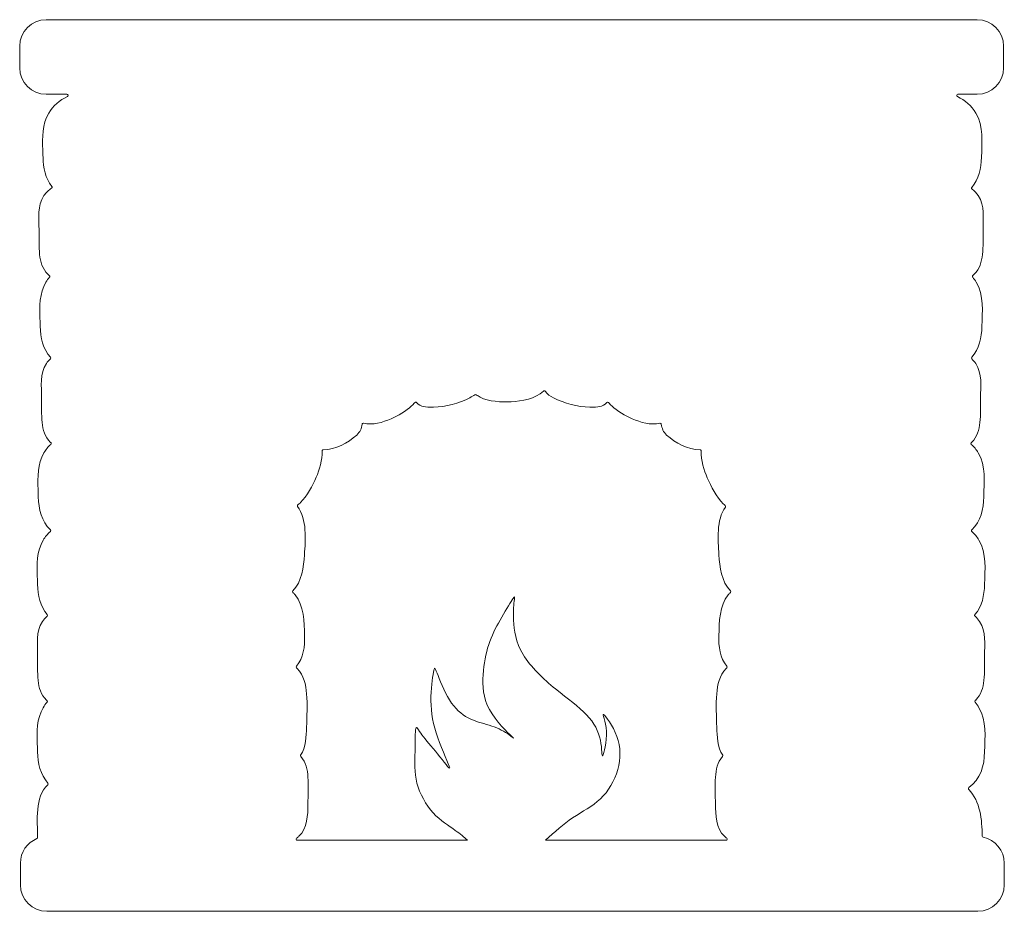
# Model space of a CAD drawing. Header units: millimetres. Extents: x -1146 to 1019, y -763 to 979.
# Tile 109 of 143: x 747 to 829, y 578 to 652. Entities that reach past the tile are written whole.
import ezdxf

# ---------------------------------------------------------------- set-up
doc = ezdxf.new("R2010")
doc.units = ezdxf.units.MM
doc.header["$MEASUREMENT"] = 0
doc.layers.add('Layer 1', color=7, linetype='Continuous')

msp = doc.modelspace()

# ---------------------------------------------------------------- linework, layer by layer
at = {"layer": 'Layer 1', "color": 250, "lineweight": 18}
for points, knots in [([(751.0912, 645.6871), (750.4557, 645.4014), (749.8908, 644.9165), (749.5405, 644.3168), (749.5405, 644.3168), (749.001, 643.3927), (749.0142, 642.2993), (749.0513, 641.265), (749.0513, 641.265), (749.0584, 641.0631), (749.0668, 640.8611), (749.0711, 640.6592), (749.0711, 640.6592), (749.0901, 639.7882), (749.2687, 638.9109), (749.7998, 638.2317), (749.7998, 638.2317), (749.8178, 638.2086), (749.8244, 638.1819), (749.8196, 638.1532), (749.8196, 638.1532), (749.8145, 638.1242), (749.7993, 638.1014), (749.7744, 638.0856), (749.7744, 638.0856), (749.5285, 637.9299), (749.3162, 637.7275), (749.1478, 637.4742), (749.1478, 637.4742), (748.5816, 636.6241), (748.7439, 635.5822), (748.7414, 634.6233), (748.7414, 634.6233), (748.7396, 633.9459), (748.7198, 633.2616), (748.7904, 632.587), (748.7904, 632.587), (748.8544, 631.9764), (749.0142, 631.3935), (749.4704, 630.9543), (749.4704, 630.9543), (749.5088, 630.9175), (749.5484, 630.8824), (749.5893, 630.8491), (749.5893, 630.8491), (749.6109, 630.8316), (749.6231, 630.8085), (749.6259, 630.7808), (749.6259, 630.7808), (749.6284, 630.7529), (749.6206, 630.7282), (749.6023, 630.7069), (749.6023, 630.7069), (749.4918, 630.5771), (749.393, 630.4372), (749.3059, 630.2883), (749.3059, 630.2883), (748.7664, 629.364), (748.7796, 628.2708), (748.8167, 627.2362), (748.8167, 627.2362), (748.8238, 627.0343), (748.8322, 626.8323), (748.8365, 626.6304), (748.8365, 626.6304), (748.8571, 625.6906), (749.0633, 624.7508), (749.6869, 624.0574), (749.6869, 624.0574), (749.7235, 624.0168), (749.7204, 623.954), (749.6803, 623.9169), (749.6803, 623.9169), (749.5576, 623.8044), (749.4487, 623.6771), (749.3542, 623.5354), (749.3542, 623.5354), (748.788, 622.6853), (748.9503, 621.6434), (748.9478, 620.6845), (748.9478, 620.6845), (748.946, 620.0071), (748.9262, 619.3228), (748.9968, 618.6482), (748.9968, 618.6482), (749.0608, 618.0376), (749.2206, 617.4547), (749.6768, 617.0155), (749.6768, 617.0155), (749.6895, 617.0033), (749.7027, 616.9911), (749.7157, 616.9792), (749.7157, 616.9792), (749.7373, 616.9594), (749.7487, 616.9342), (749.7485, 616.9048), (749.7485, 616.9048), (749.7485, 616.8756), (749.7371, 616.8502), (749.7152, 616.8306), (749.7152, 616.8306), (749.4927, 616.6317), (749.3027, 616.3993), (749.148, 616.1344), (749.148, 616.1344), (748.6085, 615.2103), (748.6217, 614.1169), (748.6588, 613.0826), (748.6588, 613.0826), (748.6659, 612.8807), (748.6743, 612.6787), (748.6786, 612.4768), (748.6786, 612.4768), (748.701, 611.4588), (748.9415, 610.4491), (749.6809, 609.7478), (749.6809, 609.7478), (749.702, 609.7277), (749.7126, 609.7023), (749.7121, 609.6731), (749.7121, 609.6731), (749.7116, 609.6439), (749.6999, 609.619), (749.6778, 609.5999), (749.6778, 609.5999), (749.4436, 609.3957), (749.2442, 609.1551), (749.0834, 608.8798), (749.0834, 608.8798), (748.5439, 607.9555), (748.5571, 606.8623), (748.5942, 605.8277), (748.5942, 605.8277), (748.6013, 605.6258), (748.6097, 605.4238), (748.614, 605.2219), (748.614, 605.2219), (748.6341, 604.31), (748.8289, 603.3936), (749.4161, 602.7043), (749.4161, 602.7043), (749.4519, 602.6624), (749.4468, 602.5994), (749.4049, 602.5636), (749.4049, 602.5636), (749.2606, 602.4402), (749.1334, 602.2972), (749.0254, 602.1346), (749.0254, 602.1346), (748.4592, 601.2845), (748.6215, 600.2426), (748.619, 599.2837), (748.619, 599.2837), (748.6172, 598.6063), (748.5974, 597.922), (748.668, 597.2474), (748.668, 597.2474), (748.732, 596.6368), (748.8918, 596.0539), (749.348, 595.6147), (749.348, 595.6147), (749.3643, 595.5992), (749.3805, 595.5837), (749.3973, 595.569), (749.3973, 595.569), (749.4379, 595.5324), (749.442, 595.4697), (749.4059, 595.4285), (749.4059, 595.4285), (749.285, 595.2903), (749.1773, 595.1402), (749.0833, 594.9797), (749.0833, 594.9797), (748.5438, 594.0556), (748.557, 592.9622), (748.5941, 591.9279), (748.5941, 591.9279), (748.6012, 591.726), (748.6096, 591.524), (748.6139, 591.3221), (748.6139, 591.3221), (748.6347, 590.3729), (748.8453, 589.4247), (749.4818, 588.7298), (749.4818, 588.7298), (749.5189, 588.6894), (749.5163, 588.6267), (749.4765, 588.5891), (749.4765, 588.5891), (748.3678, 587.5518), (748.6167, 585.5952), (748.619, 584.2043), (748.619, 584.2043), (748.619, 584.1629), (748.5954, 584.1276), (748.557, 584.1116), (748.557, 584.1116), (747.7566, 583.7822), (747.1907, 582.9932), (747.1907, 582.076), (747.1907, 582.076), (747.1907, 582.076), (747.1907, 580.2817), (747.1907, 580.2817), (747.1907, 580.2817), (747.1907, 579.0701), (748.1793, 578.0818), (749.3906, 578.0818), (749.3906, 578.0818), (749.3906, 578.0818), (826.6069, 578.0818), (826.6069, 578.0818), (826.6069, 578.0818), (827.818, 578.0818), (828.8068, 579.0709), (828.8068, 580.2817), (828.8068, 580.2817), (828.8068, 580.2817), (828.8068, 582.076), (828.8068, 582.076), (828.8068, 582.076), (828.8068, 583.1364), (828.0496, 584.026), (827.0481, 584.2312), (827.0481, 584.2312), (827.0011, 584.2409), (826.9681, 584.281), (826.9681, 584.329), (826.9681, 584.329), (826.9666, 585.6899), (826.816, 587.2025), (825.8566, 588.1944), (825.8566, 588.1944), (825.8358, 588.216), (825.8261, 588.2429), (825.8289, 588.2729), (825.8289, 588.2729), (825.8317, 588.3029), (825.8459, 588.3275), (825.8703, 588.345), (825.8703, 588.345), (826.8464, 589.042), (827.1479, 590.1763), (827.1728, 591.3214), (827.1728, 591.3214), (827.1997, 592.5477), (827.3516, 593.8693), (826.7034, 594.9793), (826.7034, 594.9793), (826.6097, 595.1401), (826.502, 595.2899), (826.3808, 595.4281), (826.3808, 595.4281), (826.3447, 595.4692), (826.3485, 595.532), (826.3894, 595.5686), (826.3894, 595.5686), (826.4059, 595.5833), (826.4224, 595.5988), (826.4387, 595.6143), (826.4387, 595.6143), (826.8949, 596.0535), (827.0546, 596.6364), (827.1187, 597.247), (827.1187, 597.247), (827.1893, 597.9219), (827.1698, 598.6059), (827.1677, 599.2833), (827.1677, 599.2833), (827.1652, 600.2421), (827.3275, 601.2841), (826.7613, 602.1342), (826.7613, 602.1342), (826.6531, 602.2965), (826.5261, 602.4395), (826.3818, 602.5632), (826.3818, 602.5632), (826.3399, 602.599), (826.3351, 602.6623), (826.3706, 602.7039), (826.3706, 602.7039), (826.9578, 603.3933), (827.1527, 604.3097), (827.1727, 605.2215), (827.1727, 605.2215), (827.1996, 606.4478), (827.3515, 607.7694), (826.7033, 608.8794), (826.7033, 608.8794), (826.5425, 609.1547), (826.3431, 609.395), (826.1089, 609.5995), (826.1089, 609.5995), (826.0868, 609.6188), (826.0754, 609.6437), (826.0746, 609.6727), (826.0746, 609.6727), (826.0741, 609.7019), (826.0845, 609.7273), (826.1058, 609.7474), (826.1058, 609.7474), (826.8452, 610.4487), (827.086, 611.4583), (827.1081, 612.4764), (827.1081, 612.4764), (827.135, 613.7027), (827.2869, 615.0243), (826.6387, 616.1343), (826.6387, 616.1343), (826.484, 616.3992), (826.294, 616.6314), (826.0715, 616.8305), (826.0715, 616.8305), (826.0497, 616.8501), (826.0382, 616.8752), (826.0382, 616.9047), (826.0382, 616.9047), (826.0379, 616.9339), (826.0491, 616.9593), (826.071, 616.9791), (826.071, 616.9791), (826.084, 616.991), (826.0969, 617.0032), (826.1099, 617.0154), (826.1099, 617.0154), (826.5661, 617.4546), (826.7258, 618.0375), (826.7899, 618.6481), (826.7899, 618.6481), (826.8605, 619.323), (826.841, 620.007), (826.8389, 620.6844), (826.8389, 620.6844), (826.8364, 621.6432), (826.9987, 622.6852), (826.4325, 623.5353), (826.4325, 623.5353), (826.338, 623.677), (826.229, 623.8043), (826.1064, 623.9168), (826.1064, 623.9168), (826.066, 623.9539), (826.0632, 624.0166), (826.0998, 624.0573), (826.0998, 624.0573), (826.7234, 624.7507), (826.9296, 625.6908), (826.9502, 626.6303), (826.9502, 626.6303), (826.9771, 627.8566), (827.129, 629.1782), (826.4808, 630.2882), (826.4808, 630.2882), (826.3939, 630.4373), (826.2949, 630.577), (826.1844, 630.707), (826.1844, 630.707), (826.1664, 630.7283), (826.1585, 630.753), (826.1608, 630.7809), (826.1608, 630.7809), (826.1633, 630.8088), (826.1755, 630.8317), (826.1974, 630.8495), (826.1974, 630.8495), (826.2383, 630.8828), (826.2779, 630.9178), (826.3163, 630.9547), (826.3163, 630.9547), (826.7725, 631.3939), (826.9322, 631.9768), (826.9963, 632.5874), (826.9963, 632.5874), (827.0669, 633.2623), (827.0474, 633.9463), (827.0453, 634.6237), (827.0453, 634.6237), (827.0428, 635.5825), (827.2051, 636.6245), (826.6389, 637.4746), (826.6389, 637.4746), (826.4997, 637.6836), (826.33, 637.8589), (826.1352, 638.0022), (826.1352, 638.0022), (826.1121, 638.0192), (826.0986, 638.0426), (826.0951, 638.071), (826.0951, 638.071), (826.0918, 638.0994), (826.0994, 638.1254), (826.1182, 638.1472), (826.1182, 638.1472), (826.7011, 638.835), (826.8957, 639.7484), (826.9158, 640.6595), (826.9158, 640.6595), (826.9427, 641.8858), (827.0946, 643.2074), (826.4464, 644.3174), (826.4464, 644.3174), (826.0961, 644.9171), (825.5477, 645.4022), (824.9196, 645.688), (824.9196, 645.688), (824.8762, 645.7078), (824.8531, 645.7538), (824.8632, 645.8003), (824.8632, 645.8003), (824.8734, 645.8468), (824.9135, 645.879), (824.961, 645.879), (824.961, 645.879), (824.961, 645.879), (826.5518, 645.879), (826.5518, 645.879), (826.5518, 645.879), (827.7621, 645.879), (828.7517, 646.8686), (828.7517, 648.0789), (828.7517, 648.0789), (828.7517, 648.0789), (828.7517, 649.8732), (828.7517, 649.8732), (828.7517, 649.8732), (828.7517, 651.0845), (827.7629, 652.0731), (826.5518, 652.0731), (826.5518, 652.0731), (826.5518, 652.0731), (749.3355, 652.0731), (749.3355, 652.0731), (749.3355, 652.0731), (748.1234, 652.0731), (747.1356, 651.0853), (747.1356, 649.8732), (747.1356, 649.8732), (747.1356, 649.8732), (747.1356, 648.0789), (747.1356, 648.0789), (747.1356, 648.0789), (747.1356, 646.8676), (748.1244, 645.879), (749.3355, 645.879), (749.3355, 645.879), (749.3355, 645.879), (751.049, 645.879), (751.049, 645.879), (751.049, 645.879), (751.0968, 645.879), (751.1369, 645.8465), (751.1468, 645.8), (751.1468, 645.8), (751.1567, 645.7535), (751.1336, 645.7075), (751.0902, 645.688), (751.0902, 645.688), (751.0902, 645.688), (751.0912, 645.6871), (751.0912, 645.6871)], [0, 0, 0, 0, 0.0086207, 0.0086207, 0.0086207, 0.0086207, 0.0172414, 0.0172414, 0.0172414, 0.0172414, 0.0258621, 0.0258621, 0.0258621, 0.0258621, 0.0344828, 0.0344828, 0.0344828, 0.0344828, 0.0431034, 0.0431034, 0.0431034, 0.0431034, 0.0517241, 0.0517241, 0.0517241, 0.0517241, 0.0603448, 0.0603448, 0.0603448, 0.0603448, 0.0689655, 0.0689655, 0.0689655, 0.0689655, 0.0775862, 0.0775862, 0.0775862, 0.0775862, 0.0862069, 0.0862069, 0.0862069, 0.0862069, 0.0948276, 0.0948276, 0.0948276, 0.0948276, 0.1034483, 0.1034483, 0.1034483, 0.1034483, 0.112069, 0.112069, 0.112069, 0.112069, 0.1206897, 0.1206897, 0.1206897, 0.1206897, 0.1293103, 0.1293103, 0.1293103, 0.1293103, 0.137931, 0.137931, 0.137931, 0.137931, 0.1465517, 0.1465517, 0.1465517, 0.1465517, 0.1551724, 0.1551724, 0.1551724, 0.1551724, 0.1637931, 0.1637931, 0.1637931, 0.1637931, 0.1724138, 0.1724138, 0.1724138, 0.1724138, 0.1810345, 0.1810345, 0.1810345, 0.1810345, 0.1896552, 0.1896552, 0.1896552, 0.1896552, 0.1982759, 0.1982759, 0.1982759, 0.1982759, 0.2068966, 0.2068966, 0.2068966, 0.2068966, 0.2155172, 0.2155172, 0.2155172, 0.2155172, 0.2241379, 0.2241379, 0.2241379, 0.2241379, 0.2327586, 0.2327586, 0.2327586, 0.2327586, 0.2413793, 0.2413793, 0.2413793, 0.2413793, 0.25, 0.25, 0.25, 0.25, 0.2586207, 0.2586207, 0.2586207, 0.2586207, 0.2672414, 0.2672414, 0.2672414, 0.2672414, 0.2758621, 0.2758621, 0.2758621, 0.2758621, 0.2844828, 0.2844828, 0.2844828, 0.2844828, 0.2931034, 0.2931034, 0.2931034, 0.2931034, 0.3017241, 0.3017241, 0.3017241, 0.3017241, 0.3103448, 0.3103448, 0.3103448, 0.3103448, 0.3189655, 0.3189655, 0.3189655, 0.3189655, 0.3275862, 0.3275862, 0.3275862, 0.3275862, 0.3362069, 0.3362069, 0.3362069, 0.3362069, 0.3448276, 0.3448276, 0.3448276, 0.3448276, 0.3534483, 0.3534483, 0.3534483, 0.3534483, 0.362069, 0.362069, 0.362069, 0.362069, 0.3706897, 0.3706897, 0.3706897, 0.3706897, 0.3793103, 0.3793103, 0.3793103, 0.3793103, 0.387931, 0.387931, 0.387931, 0.387931, 0.3965517, 0.3965517, 0.3965517, 0.3965517, 0.4051724, 0.4051724, 0.4051724, 0.4051724, 0.4137931, 0.4137931, 0.4137931, 0.4137931, 0.4224138, 0.4224138, 0.4224138, 0.4224138, 0.4310345, 0.4310345, 0.4310345, 0.4310345, 0.4396552, 0.4396552, 0.4396552, 0.4396552, 0.4482759, 0.4482759, 0.4482759, 0.4482759, 0.4568966, 0.4568966, 0.4568966, 0.4568966, 0.4655172, 0.4655172, 0.4655172, 0.4655172, 0.4741379, 0.4741379, 0.4741379, 0.4741379, 0.4827586, 0.4827586, 0.4827586, 0.4827586, 0.4913793, 0.4913793, 0.4913793, 0.4913793, 0.5, 0.5, 0.5, 0.5, 0.5086207, 0.5086207, 0.5086207, 0.5086207, 0.5172414, 0.5172414, 0.5172414, 0.5172414, 0.5258621, 0.5258621, 0.5258621, 0.5258621, 0.5344828, 0.5344828, 0.5344828, 0.5344828, 0.5431034, 0.5431034, 0.5431034, 0.5431034, 0.5517241, 0.5517241, 0.5517241, 0.5517241, 0.5603448, 0.5603448, 0.5603448, 0.5603448, 0.5689655, 0.5689655, 0.5689655, 0.5689655, 0.5775862, 0.5775862, 0.5775862, 0.5775862, 0.5862069, 0.5862069, 0.5862069, 0.5862069, 0.5948276, 0.5948276, 0.5948276, 0.5948276, 0.6034483, 0.6034483, 0.6034483, 0.6034483, 0.612069, 0.612069, 0.612069, 0.612069, 0.6206897, 0.6206897, 0.6206897, 0.6206897, 0.6293103, 0.6293103, 0.6293103, 0.6293103, 0.637931, 0.637931, 0.637931, 0.637931, 0.6465517, 0.6465517, 0.6465517, 0.6465517, 0.6551724, 0.6551724, 0.6551724, 0.6551724, 0.6637931, 0.6637931, 0.6637931, 0.6637931, 0.6724138, 0.6724138, 0.6724138, 0.6724138, 0.6810345, 0.6810345, 0.6810345, 0.6810345, 0.6896552, 0.6896552, 0.6896552, 0.6896552, 0.6982759, 0.6982759, 0.6982759, 0.6982759, 0.7068966, 0.7068966, 0.7068966, 0.7068966, 0.7155172, 0.7155172, 0.7155172, 0.7155172, 0.7241379, 0.7241379, 0.7241379, 0.7241379, 0.7327586, 0.7327586, 0.7327586, 0.7327586, 0.7413793, 0.7413793, 0.7413793, 0.7413793, 0.75, 0.75, 0.75, 0.75, 0.7586207, 0.7586207, 0.7586207, 0.7586207, 0.7672414, 0.7672414, 0.7672414, 0.7672414, 0.7758621, 0.7758621, 0.7758621, 0.7758621, 0.7844828, 0.7844828, 0.7844828, 0.7844828, 0.7931034, 0.7931034, 0.7931034, 0.7931034, 0.8017241, 0.8017241, 0.8017241, 0.8017241, 0.8103448, 0.8103448, 0.8103448, 0.8103448, 0.8189655, 0.8189655, 0.8189655, 0.8189655, 0.8275862, 0.8275862, 0.8275862, 0.8275862, 0.8362069, 0.8362069, 0.8362069, 0.8362069, 0.8448276, 0.8448276, 0.8448276, 0.8448276, 0.8534483, 0.8534483, 0.8534483, 0.8534483, 0.862069, 0.862069, 0.862069, 0.862069, 0.8706897, 0.8706897, 0.8706897, 0.8706897, 0.8793103, 0.8793103, 0.8793103, 0.8793103, 0.887931, 0.887931, 0.887931, 0.887931, 0.8965517, 0.8965517, 0.8965517, 0.8965517, 0.9051724, 0.9051724, 0.9051724, 0.9051724, 0.9137931, 0.9137931, 0.9137931, 0.9137931, 0.9224138, 0.9224138, 0.9224138, 0.9224138, 0.9310345, 0.9310345, 0.9310345, 0.9310345, 0.9396552, 0.9396552, 0.9396552, 0.9396552, 0.9482759, 0.9482759, 0.9482759, 0.9482759, 0.9568966, 0.9568966, 0.9568966, 0.9568966, 0.9655172, 0.9655172, 0.9655172, 0.9655172, 0.9741379, 0.9741379, 0.9741379, 0.9741379, 0.9827586, 0.9827586, 0.9827586, 0.9827586, 1, 1, 1, 1]), ([(790.7472, 583.9755), (790.7472, 583.9755), (805.7274, 583.9755), (805.7274, 583.9755), (805.7274, 583.9755), (805.7718, 583.9755), (805.8097, 584.0032), (805.8229, 584.0459), (805.8229, 584.0459), (805.8361, 584.0883), (805.8209, 584.1325), (805.7843, 584.1579), (805.7843, 584.1579), (805.7175, 584.2041), (805.6537, 584.2547), (805.5935, 584.3103), (805.5935, 584.3103), (804.8777, 584.973), (804.8566, 586.0786), (804.8457, 586.9852), (804.8457, 586.9852), (804.8368, 587.7175), (804.7997, 588.4856), (804.846, 589.2148), (804.846, 589.2148), (804.8854, 589.8356), (805.005, 590.4477), (805.4383, 590.9212), (805.4383, 590.9212), (805.4695, 590.9552), (805.4736, 591.0045), (805.4485, 591.0431), (805.4485, 591.0431), (805.0241, 591.6984), (804.9753, 592.608), (804.954, 593.357), (804.954, 593.357), (804.9283, 594.2625), (804.8778, 595.2252), (804.9512, 596.1271), (804.9512, 596.1271), (805.0134, 596.8899), (805.1849, 597.6554), (805.732, 598.2254), (805.732, 598.2254), (805.7536, 598.248), (805.7757, 598.2701), (805.798, 598.2914), (805.798, 598.2914), (805.8371, 598.329), (805.8391, 598.3912), (805.8026, 598.4311), (805.8026, 598.4311), (805.1879, 599.1027), (805.1069, 600.0864), (805.1303, 600.9706), (805.1303, 600.9706), (805.1598, 602.0798), (805.1689, 603.4435), (805.9073, 604.3445), (805.9073, 604.3445), (805.9632, 604.4126), (806.0221, 604.4766), (806.0841, 604.5373), (806.0841, 604.5373), (806.1235, 604.5757), (806.1242, 604.6389), (806.0861, 604.6783), (806.0861, 604.6783), (805.3533, 605.4375), (805.205, 606.6658), (805.1346, 607.6725), (805.1346, 607.6725), (805.0482, 608.9105), (804.9149, 610.5506), (805.6708, 611.6298), (805.6708, 611.6298), (805.702, 611.6745), (805.6916, 611.7365), (805.6472, 611.7682), (805.6472, 611.7682), (805.5885, 611.8104), (805.5332, 611.8574), (805.4821, 611.9097), (805.4821, 611.9097), (804.9449, 612.4586), (804.4679, 613.3364), (804.1712, 614.0405), (804.1712, 614.0405), (803.8982, 614.6887), (803.6388, 615.5134), (803.6703, 616.2787), (803.6703, 616.2787), (803.6716, 616.3071), (803.6619, 616.332), (803.6421, 616.3526), (803.6421, 616.3526), (803.6223, 616.3729), (803.5977, 616.3831), (803.5692, 616.3828), (803.5692, 616.3828), (802.5517, 616.3691), (801.5265, 616.9482), (800.7973, 617.6068), (800.7973, 617.6068), (800.5258, 617.8519), (800.3967, 618.1638), (800.3558, 618.4996), (800.3558, 618.4996), (800.3522, 618.5291), (800.3378, 618.5529), (800.3134, 618.5697), (800.3134, 618.5697), (800.289, 618.5865), (800.2616, 618.5915), (800.2326, 618.5844), (800.2326, 618.5844), (799.4805, 618.4), (798.6273, 618.655), (797.9451, 618.9598), (797.9451, 618.9598), (797.3797, 619.2123), (796.7046, 619.5999), (796.2446, 620.0185), (796.2446, 620.0185), (796.1499, 620.1049), (796.0668, 620.1958), (795.9952, 620.291), (795.9952, 620.291), (795.9772, 620.3149), (795.952, 620.3286), (795.922, 620.3306), (795.922, 620.3306), (795.892, 620.3326), (795.8654, 620.3225), (795.8443, 620.3011), (795.8443, 620.3011), (795.4463, 619.8975), (795.1326, 619.9272), (794.4242, 619.9282), (794.4242, 619.9282), (793.394, 619.9297), (792.3163, 620.2147), (791.4113, 620.7049), (791.4113, 620.7049), (791.1349, 620.8545), (790.9091, 620.9716), (790.7331, 621.2378), (790.7331, 621.2378), (790.7158, 621.2637), (790.6904, 621.2792), (790.6592, 621.2822), (790.6592, 621.2822), (790.6282, 621.2852), (790.6003, 621.2751), (790.5782, 621.2527), (790.5782, 621.2527), (789.9369, 620.6004), (788.7702, 620.4163), (787.9122, 620.3706), (787.9122, 620.3706), (787.1487, 620.33), (786.0039, 620.3754), (785.3224, 620.7475), (785.3224, 620.7475), (785.2084, 620.8097), (785.1045, 620.8781), (785.01, 620.9515), (785.01, 620.9515), (784.9737, 620.9797), (784.9247, 620.9799), (784.8881, 620.952), (784.8881, 620.952), (784.7667, 620.8593), (784.63, 620.7869), (784.4781, 620.7046), (784.4781, 620.7046), (783.5736, 620.2146), (782.4946, 619.9294), (781.4652, 619.9279), (781.4652, 619.9279), (780.7568, 619.9269), (780.4434, 619.8974), (780.0453, 620.3008), (780.0453, 620.3008), (780.0242, 620.3221), (779.9975, 620.3323), (779.9676, 620.3303), (779.9676, 620.3303), (779.9376, 620.3283), (779.9125, 620.3148), (779.8944, 620.2907), (779.8944, 620.2907), (779.8228, 620.1955), (779.7397, 620.1043), (779.6447, 620.0179), (779.6447, 620.0179), (779.1847, 619.5996), (778.5096, 619.212), (777.9444, 618.9595), (777.9444, 618.9595), (777.2624, 618.6547), (776.409, 618.3994), (775.6569, 618.5841), (775.6569, 618.5841), (775.6282, 618.5912), (775.6005, 618.5861), (775.5761, 618.5694), (775.5761, 618.5694), (775.5517, 618.5524), (775.5372, 618.5285), (775.5337, 618.4993), (775.5337, 618.4993), (775.4928, 618.1633), (775.3638, 617.8516), (775.0922, 617.6065), (775.0922, 617.6065), (774.3635, 616.9484), (773.3381, 616.3693), (772.3213, 616.3825), (772.3213, 616.3825), (772.2929, 616.383), (772.2682, 616.3726), (772.2484, 616.3523), (772.2484, 616.3523), (772.2286, 616.332), (772.2189, 616.3073), (772.22, 616.2789), (772.22, 616.2789), (772.2464, 615.5319), (771.9942, 614.7303), (771.7275, 614.097), (771.7275, 614.097), (771.4362, 613.4051), (770.9678, 612.5438), (770.44, 612.0045), (770.44, 612.0045), (770.3709, 611.9339), (770.294, 611.8729), (770.2117, 611.8206), (770.2117, 611.8206), (770.1873, 611.8051), (770.1723, 611.783), (770.167, 611.7546), (770.167, 611.7546), (770.1617, 611.7264), (770.1678, 611.7), (770.1848, 611.6769), (770.1848, 611.6769), (770.9785, 610.5989), (770.8427, 608.9286), (770.755, 607.6721), (770.755, 607.6721), (770.6846, 606.6655), (770.5363, 605.4372), (769.8035, 604.6779), (769.8035, 604.6779), (769.7654, 604.6383), (769.7664, 604.5753), (769.8055, 604.5369), (769.8055, 604.5369), (769.8675, 604.4762), (769.9267, 604.4122), (769.9823, 604.3441), (769.9823, 604.3441), (770.7204, 603.4434), (770.7298, 602.0797), (770.7593, 600.9702), (770.7593, 600.9702), (770.7827, 600.086), (770.7016, 599.1023), (770.087, 598.4307), (770.087, 598.4307), (770.0504, 598.3908), (770.0525, 598.3286), (770.0916, 598.291), (770.0916, 598.291), (770.114, 598.2697), (770.136, 598.2476), (770.1576, 598.225), (770.1576, 598.225), (770.7047, 597.6548), (770.8762, 596.8892), (770.9381, 596.1265), (770.9381, 596.1265), (771.0115, 595.2245), (770.961, 594.2621), (770.9353, 593.3564), (770.9353, 593.3564), (770.914, 592.6076), (770.8652, 591.698), (770.4408, 591.0427), (770.4408, 591.0427), (770.4157, 591.0041), (770.4197, 590.9548), (770.451, 590.9208), (770.451, 590.9208), (770.8846, 590.4473), (771.0042, 589.8352), (771.0436, 589.2142), (771.0436, 589.2142), (771.0898, 588.4852), (771.0527, 587.7169), (771.0439, 586.9848), (771.0439, 586.9848), (771.033, 586.0783), (771.0119, 584.9726), (770.2959, 584.3099), (770.2959, 584.3099), (770.2357, 584.2543), (770.1719, 584.2035), (770.1051, 584.1575), (770.1051, 584.1575), (770.0685, 584.1321), (770.0533, 584.0879), (770.0665, 584.0455), (770.0665, 584.0455), (770.0797, 584.0031), (770.1173, 583.9751), (770.162, 583.9751), (770.162, 583.9751), (770.162, 583.9751), (784.291, 583.9751), (784.291, 583.9751), (784.291, 583.9751), (784.0007, 584.2352), (783.6883, 584.5016), (783.2651, 584.7996), (783.2651, 584.7996), (782.7378, 585.1707), (782.0383, 585.5908), (781.4335, 586.256), (781.4335, 586.256), (780.8287, 586.9212), (780.3187, 587.8316), (780.0898, 588.7254), (780.0898, 588.7254), (779.8612, 589.619), (779.9135, 590.4958), (779.9293, 591.3434), (779.9293, 591.3434), (779.9453, 592.191), (779.9242, 593.0091), (779.9862, 593.2481), (779.9862, 593.2481), (780.0482, 593.4871), (780.1932, 593.147), (780.5051, 592.7195), (780.5051, 592.7195), (780.817, 592.2923), (781.2961, 591.7774), (781.8005, 591.1505), (781.8005, 591.1505), (782.3047, 590.5234), (782.834, 589.7842), (782.8046, 590.0034), (782.8046, 590.0034), (782.7751, 590.2229), (782.1869, 591.4009), (781.8061, 592.4883), (781.8061, 592.4883), (781.4256, 593.5757), (781.2526, 594.5724), (781.2402, 595.5424), (781.2402, 595.5424), (781.2278, 596.5124), (781.3758, 597.4553), (781.4571, 597.9168), (781.4571, 597.9168), (781.5384, 598.3781), (781.5531, 598.3575), (781.7535, 597.8515), (781.7535, 597.8515), (781.9539, 597.3453), (782.34, 596.3539), (782.7929, 595.6249), (782.7929, 595.6249), (783.2455, 594.8959), (783.765, 594.4293), (784.3316, 594.1332), (784.3316, 594.1332), (784.8983, 593.8373), (785.5127, 593.7118), (786.0822, 593.5287), (786.0822, 593.5287), (786.6519, 593.3456), (787.1772, 593.1043), (787.5932, 592.8299), (787.5932, 592.8299), (788.0095, 592.5556), (788.3171, 592.248), (787.9719, 592.5726), (787.9719, 592.5726), (787.6267, 592.8972), (786.6282, 593.854), (786.0997, 594.8294), (786.0997, 594.8294), (785.5711, 595.8048), (785.5119, 596.7984), (785.5681, 597.7148), (785.5681, 597.7148), (785.6242, 598.631), (785.7957, 599.4702), (786.0403, 600.2101), (786.0403, 600.2101), (786.2852, 600.95), (786.6034, 601.5911), (786.976, 602.2538), (786.976, 602.2538), (787.3486, 602.9167), (787.7758, 603.6015), (787.9897, 603.9358), (787.9897, 603.9358), (788.2036, 604.2701), (788.2043, 604.2538), (788.1683, 603.947), (788.1683, 603.947), (788.1322, 603.6402), (788.0591, 603.0425), (788.0959, 602.233), (788.0959, 602.233), (788.1325, 601.4235), (788.2788, 600.4019), (788.8899, 599.3872), (788.8899, 599.3872), (789.5013, 598.3722), (790.5777, 597.3636), (791.581, 596.5376), (791.581, 596.5376), (792.5843, 595.7116), (793.5147, 595.0682), (794.1573, 594.3916), (794.1573, 594.3916), (794.7999, 593.7149), (795.1548, 593.005), (795.3046, 592.2859), (795.3046, 592.2859), (795.4547, 591.5668), (795.3996, 590.8381), (795.4987, 590.9897), (795.4987, 590.9897), (795.5978, 591.1413), (795.8505, 592.1736), (795.8032, 593.0164), (795.8032, 593.0164), (795.756, 593.8592), (795.4085, 594.5127), (795.5578, 594.4203), (795.5578, 594.4203), (795.7072, 594.3276), (796.3536, 593.4889), (796.6769, 592.5966), (796.6769, 592.5966), (797, 591.704), (797, 590.7576), (796.7414, 589.841), (796.7414, 589.841), (796.4826, 588.9243), (795.9649, 588.0376), (795.3002, 587.4074), (795.3002, 587.4074), (794.6352, 586.7772), (793.8229, 586.4036), (793.001, 585.8392), (793.001, 585.8392), (792.2553, 585.3274), (791.5016, 584.6586), (790.747, 583.9753), (790.747, 583.9753), (790.747, 583.9753), (790.7472, 583.9755), (790.7472, 583.9755)], [0, 0, 0, 0, 0.0084034, 0.0084034, 0.0084034, 0.0084034, 0.0168067, 0.0168067, 0.0168067, 0.0168067, 0.0252101, 0.0252101, 0.0252101, 0.0252101, 0.0336134, 0.0336134, 0.0336134, 0.0336134, 0.0420168, 0.0420168, 0.0420168, 0.0420168, 0.0504202, 0.0504202, 0.0504202, 0.0504202, 0.0588235, 0.0588235, 0.0588235, 0.0588235, 0.0672269, 0.0672269, 0.0672269, 0.0672269, 0.0756303, 0.0756303, 0.0756303, 0.0756303, 0.0840336, 0.0840336, 0.0840336, 0.0840336, 0.092437, 0.092437, 0.092437, 0.092437, 0.1008403, 0.1008403, 0.1008403, 0.1008403, 0.1092437, 0.1092437, 0.1092437, 0.1092437, 0.1176471, 0.1176471, 0.1176471, 0.1176471, 0.1260504, 0.1260504, 0.1260504, 0.1260504, 0.1344538, 0.1344538, 0.1344538, 0.1344538, 0.1428571, 0.1428571, 0.1428571, 0.1428571, 0.1512605, 0.1512605, 0.1512605, 0.1512605, 0.1596639, 0.1596639, 0.1596639, 0.1596639, 0.1680672, 0.1680672, 0.1680672, 0.1680672, 0.1764706, 0.1764706, 0.1764706, 0.1764706, 0.1848739, 0.1848739, 0.1848739, 0.1848739, 0.1932773, 0.1932773, 0.1932773, 0.1932773, 0.2016807, 0.2016807, 0.2016807, 0.2016807, 0.210084, 0.210084, 0.210084, 0.210084, 0.2184874, 0.2184874, 0.2184874, 0.2184874, 0.2268908, 0.2268908, 0.2268908, 0.2268908, 0.2352941, 0.2352941, 0.2352941, 0.2352941, 0.2436975, 0.2436975, 0.2436975, 0.2436975, 0.2521008, 0.2521008, 0.2521008, 0.2521008, 0.2605042, 0.2605042, 0.2605042, 0.2605042, 0.2689076, 0.2689076, 0.2689076, 0.2689076, 0.2773109, 0.2773109, 0.2773109, 0.2773109, 0.2857143, 0.2857143, 0.2857143, 0.2857143, 0.2941176, 0.2941176, 0.2941176, 0.2941176, 0.302521, 0.302521, 0.302521, 0.302521, 0.3109244, 0.3109244, 0.3109244, 0.3109244, 0.3193277, 0.3193277, 0.3193277, 0.3193277, 0.3277311, 0.3277311, 0.3277311, 0.3277311, 0.3361345, 0.3361345, 0.3361345, 0.3361345, 0.3445378, 0.3445378, 0.3445378, 0.3445378, 0.3529412, 0.3529412, 0.3529412, 0.3529412, 0.3613445, 0.3613445, 0.3613445, 0.3613445, 0.3697479, 0.3697479, 0.3697479, 0.3697479, 0.3781513, 0.3781513, 0.3781513, 0.3781513, 0.3865546, 0.3865546, 0.3865546, 0.3865546, 0.394958, 0.394958, 0.394958, 0.394958, 0.4033613, 0.4033613, 0.4033613, 0.4033613, 0.4117647, 0.4117647, 0.4117647, 0.4117647, 0.4201681, 0.4201681, 0.4201681, 0.4201681, 0.4285714, 0.4285714, 0.4285714, 0.4285714, 0.4369748, 0.4369748, 0.4369748, 0.4369748, 0.4453782, 0.4453782, 0.4453782, 0.4453782, 0.4537815, 0.4537815, 0.4537815, 0.4537815, 0.4621849, 0.4621849, 0.4621849, 0.4621849, 0.4705882, 0.4705882, 0.4705882, 0.4705882, 0.4789916, 0.4789916, 0.4789916, 0.4789916, 0.487395, 0.487395, 0.487395, 0.487395, 0.4957983, 0.4957983, 0.4957983, 0.4957983, 0.5042017, 0.5042017, 0.5042017, 0.5042017, 0.512605, 0.512605, 0.512605, 0.512605, 0.5210084, 0.5210084, 0.5210084, 0.5210084, 0.5294118, 0.5294118, 0.5294118, 0.5294118, 0.5378151, 0.5378151, 0.5378151, 0.5378151, 0.5462185, 0.5462185, 0.5462185, 0.5462185, 0.5546218, 0.5546218, 0.5546218, 0.5546218, 0.5630252, 0.5630252, 0.5630252, 0.5630252, 0.5714286, 0.5714286, 0.5714286, 0.5714286, 0.5798319, 0.5798319, 0.5798319, 0.5798319, 0.5882353, 0.5882353, 0.5882353, 0.5882353, 0.5966387, 0.5966387, 0.5966387, 0.5966387, 0.605042, 0.605042, 0.605042, 0.605042, 0.6134454, 0.6134454, 0.6134454, 0.6134454, 0.6218487, 0.6218487, 0.6218487, 0.6218487, 0.6302521, 0.6302521, 0.6302521, 0.6302521, 0.6386555, 0.6386555, 0.6386555, 0.6386555, 0.6470588, 0.6470588, 0.6470588, 0.6470588, 0.6554622, 0.6554622, 0.6554622, 0.6554622, 0.6638655, 0.6638655, 0.6638655, 0.6638655, 0.6722689, 0.6722689, 0.6722689, 0.6722689, 0.6806723, 0.6806723, 0.6806723, 0.6806723, 0.6890756, 0.6890756, 0.6890756, 0.6890756, 0.697479, 0.697479, 0.697479, 0.697479, 0.7058824, 0.7058824, 0.7058824, 0.7058824, 0.7142857, 0.7142857, 0.7142857, 0.7142857, 0.7226891, 0.7226891, 0.7226891, 0.7226891, 0.7310924, 0.7310924, 0.7310924, 0.7310924, 0.7394958, 0.7394958, 0.7394958, 0.7394958, 0.7478992, 0.7478992, 0.7478992, 0.7478992, 0.7563025, 0.7563025, 0.7563025, 0.7563025, 0.7647059, 0.7647059, 0.7647059, 0.7647059, 0.7731092, 0.7731092, 0.7731092, 0.7731092, 0.7815126, 0.7815126, 0.7815126, 0.7815126, 0.789916, 0.789916, 0.789916, 0.789916, 0.7983193, 0.7983193, 0.7983193, 0.7983193, 0.8067227, 0.8067227, 0.8067227, 0.8067227, 0.8151261, 0.8151261, 0.8151261, 0.8151261, 0.8235294, 0.8235294, 0.8235294, 0.8235294, 0.8319328, 0.8319328, 0.8319328, 0.8319328, 0.8403361, 0.8403361, 0.8403361, 0.8403361, 0.8487395, 0.8487395, 0.8487395, 0.8487395, 0.8571429, 0.8571429, 0.8571429, 0.8571429, 0.8655462, 0.8655462, 0.8655462, 0.8655462, 0.8739496, 0.8739496, 0.8739496, 0.8739496, 0.8823529, 0.8823529, 0.8823529, 0.8823529, 0.8907563, 0.8907563, 0.8907563, 0.8907563, 0.8991597, 0.8991597, 0.8991597, 0.8991597, 0.907563, 0.907563, 0.907563, 0.907563, 0.9159664, 0.9159664, 0.9159664, 0.9159664, 0.9243697, 0.9243697, 0.9243697, 0.9243697, 0.9327731, 0.9327731, 0.9327731, 0.9327731, 0.9411765, 0.9411765, 0.9411765, 0.9411765, 0.9495798, 0.9495798, 0.9495798, 0.9495798, 0.9579832, 0.9579832, 0.9579832, 0.9579832, 0.9663866, 0.9663866, 0.9663866, 0.9663866, 0.9747899, 0.9747899, 0.9747899, 0.9747899, 0.9831933, 0.9831933, 0.9831933, 0.9831933, 1, 1, 1, 1])]:
    msp.add_open_spline(points, degree=3, knots=knots, dxfattribs=at)

doc.saveas('drawing.dxf')
